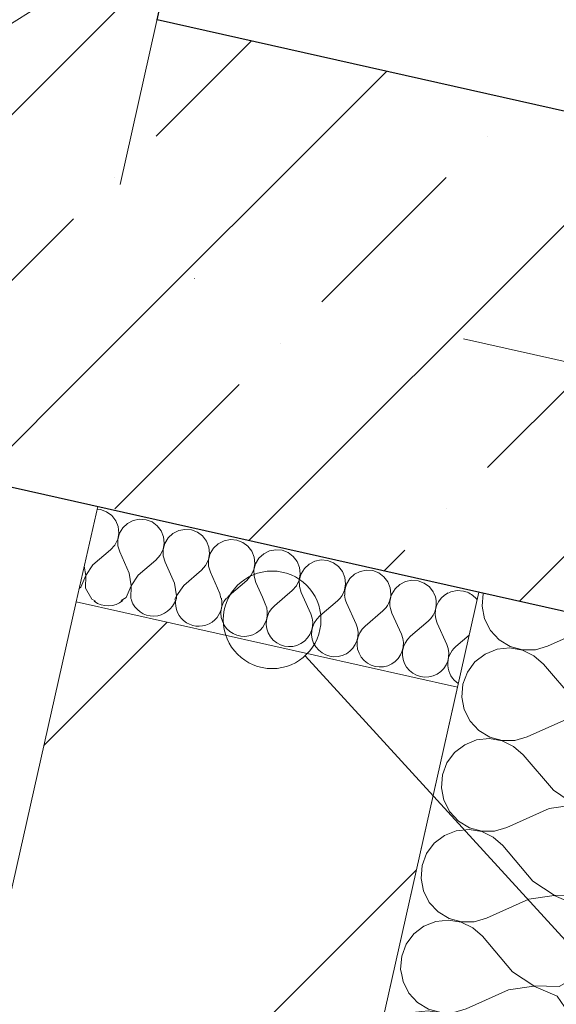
# Model space of a CAD drawing. Header units: millimetres. Extents: x -7213913 to -6935167, y 6129472 to 6353524.
# Tile 150 of 191: x -7193386 to -7193111, y 6175156 to 6175660. Entities that reach past the tile are written whole.
import ezdxf
from ezdxf.enums import TextEntityAlignment as Align

# ---------------------------------------------------------------- set-up
doc = ezdxf.new("R2010")
doc.units = ezdxf.units.MM
doc.header["$MEASUREMENT"] = 0
doc.linetypes.add('короткая штриховая', pattern=[282.222222, 141.111111, -141.111111])
doc.linetypes.add('Штрихпунктирная', pattern=[670.277762, 352.777767, -176.388884, 0, -141.111112])
for name, color, linetype, lineweight in [('0_Ном._пера__1', 7, 'Continuous', 0), ('0_Ном._пера__120', 7, 'Continuous', 0), ('АР-вертикальная связь - Лифт.АР_Ном._пера__120', 7, 'Continuous', 0), ('АР-Стены_внешние_.АР_Ном._пера__1', 7, 'Continuous', 0), ('АР-Стены_внутренние_пилоны.АР_Ном._пера__1', 7, 'Continuous', 15), ('АР-Стены_Перегородки_межквартирные_200.АР_Ном._пера__1', 7, 'Continuous', 15), ('АР-Чертеж-Оси_Осевые размеры.АР_Ном._пера__120', 7, 'Continuous', 0), ('АР-Чертеж-Размеры.АР_Ном._пера__1', 7, 'Continuous', 0)]:
    doc.layers.add(name, color=color, linetype=linetype, lineweight=lineweight)
for name, color, linetype in [('АР-Стены_внешние_.АР', 7, 'Continuous'), ('АР-Стены_внутренние_пилоны.АР', 7, 'Continuous'), ('АР-Стены_Перегородки_межквартирные_200.АР', 7, 'Continuous'), ('АР-Чертеж-Оси_Осевые размеры.АР', 7, 'Continuous'), ('АР-Чертеж-Размеры.АР', 7, 'Continuous')]:
    doc.layers.add(name, color=color, linetype=linetype)
doc.styles.add('РЎР“Р•РќР•Р\xa0Р\x98Р\xa0_РЎРўР\x98Р›Р¬_3', font='GOST_Common.ttf')
doc.styles.add('РЎР“Р•РќР•Р\xa0Р\x98Р\xa0_РЎРўР\x98Р›Р¬_5', font='GOTHIC.TTF')
doc.dimstyles.new('СГЕНЕРИР_СТИЛЬ__5', dxfattribs={"dimtxt": 129.999995, "dimasz": 142.5, "dimexe": 0.18, "dimexo": 300000, "dimgap": 0, "dimtad": 1, "dimdec": 0, "dimzin": 0, "dimdsep": 46, "dimtxsty": 'РЎР“Р•РќР•Р\xa0Р\x98Р\xa0_РЎРўР\x98Р›Р¬_3', "dimblk": 'ARROWHEAD_6', "dimblk1": 'ARROWHEAD_6', "dimblk2": 'ARROWHEAD_6', "dimcen": 0.09, "dimclrd": 7, "dimclre": 7, "dimclrt": 7, "dimazin": 0, "dimtfac": 1, "dimtdec": 4, "dimtmove": 0, "dimatfit": 3, "dimfxl": 1, "dimtolj": 1, "dimtzin": 0, "dimarcsym": 0})
pattern_1 = [(45, (-6566190.34, 6562677.8), (-84.852814, 84.852814), []), (45, (-6566232.77, 6562720.22), (-84.852814, 84.852814), [90, -30, 0, -30])]

# ---------------------------------------------------------------- blocks, each defined once
blk = doc.blocks.new('Стена_159_1', base_point=(-7193465.12, 6175565.61))
at = {"layer": 'АР-Стены_внутренние_пилоны.АР', "linetype": 'Continuous', "lineweight": 0, "true_color": 0x000000}
h = blk.add_hatch(dxfattribs=at)
h.set_pattern_fill('ЖЕЛЕЗОБЕТОН__PROJECT__0001', color=18, style=0, pattern_type=2)
h.set_pattern_definition(pattern_1)
h.paths.add_polyline_path([(-7193610.42, 6175489.11), (-7193315.77, 6175660.18), (-7193559.69, 6175714.96)])
h = blk.add_hatch(dxfattribs=at)
h.set_pattern_fill('ЖЕЛЕЗОБЕТОН__PROJECT__0001', color=18, style=0, pattern_type=2)
h.set_pattern_definition(pattern_1)
h.paths.add_polyline_path([(-7193315.77, 6175660.18), (-7193610.42, 6175489.11), (-7193614.48, 6175471.04), (-7193370.55, 6175416.26)])
h = blk.add_hatch(dxfattribs=at)
h.set_pattern_fill('ЖЕЛЕЗОБЕТОН__PROJECT__0001', color=18, style=0, pattern_type=2)
h.set_pattern_definition(pattern_1)
h.paths.add_polyline_path([(-7193370.55, 6175416.26), (-7191526.49, 6175002.09), (-7191471.71, 6175246.02), (-7193315.77, 6175660.18)])
at = {"layer": 'АР-Стены_внутренние_пилоны.АР_Ном._пера__1', "color": 7, "linetype": 'Continuous', "lineweight": 30, "flags": 128}
for points in [[(-7191471.71, 6175246.02), (-7193315.77, 6175660.18)], [(-7193614.48, 6175471.04), (-7191526.49, 6175002.09)]]:
    blk.add_lwpolyline(points, dxfattribs=at)
blk = doc.blocks.new('Стена_183_1', base_point=(-7193987.11, 6172100.64))
at = {"layer": 'АР-Стены_Перегородки_межквартирные_200.АР', "linetype": 'Continuous', "lineweight": 0, "true_color": 0x000000}
h = blk.add_hatch(dxfattribs=at)
h.set_pattern_fill('БЛОКИ_БЕТОННЫЕ_ЭФФЕКТИВН_78', color=18, style=0, pattern_type=2)
h.set_pattern_definition([(45, (-6566190.34, 6562677.8), (-127.279217, 127.279217), [])])
h.paths.add_polyline_path([(-7193357.12, 6175361.99), (-7194062.76, 6172220.13), (-7193867.62, 6172176.3), (-7193161.98, 6175318.17)])
at = {"layer": 'АР-Стены_Перегородки_межквартирные_200.АР_Ном._пера__1', "color": 7, "linetype": 'Continuous', "lineweight": 0}
blk.add_line((-7193357.12, 6175361.99), (-7193161.98, 6175318.17), dxfattribs=at)
at = {"layer": 'АР-Стены_Перегородки_межквартирные_200.АР_Ном._пера__1', "color": 7, "linetype": 'Continuous', "lineweight": 15, "flags": 128}
for points in [[(-7193357.12, 6175361.99), (-7194062.76, 6172220.13)], [(-7193216.76, 6175074.26), (-7193161.98, 6175318.17)]]:
    blk.add_lwpolyline(points, dxfattribs=at)
blk = doc.blocks.new('Стена_249_1', base_point=(-7192544.79, 6179663.36))
at = {"layer": 'АР-Стены_внутренние_пилоны.АР', "linetype": 'Continuous', "lineweight": 0, "true_color": 0x000000}
h = blk.add_hatch(dxfattribs=at)
h.set_pattern_fill('ЖЕЛЕЗОБЕТОН__PROJECT__0001', color=18, style=0, pattern_type=2)
h.set_pattern_definition(pattern_1)
h.paths.add_polyline_path([(-7193315.77, 6175660.18), (-7192450.22, 6179514.01), (-7192694.14, 6179568.79), (-7193559.69, 6175714.96)])
at = {"layer": 'АР-Стены_внутренние_пилоны.АР_Ном._пера__1', "color": 7, "linetype": 'Continuous', "lineweight": 30, "flags": 128}
blk.add_lwpolyline([(-7193315.77, 6175660.18), (-7192910.37, 6177465.22)], dxfattribs=at)
blk = doc.blocks.new('*X713', base_point=(-6566190.34, 6562677.79))
at = {"layer": '0_Ном._пера__1', "color": 7, "linetype": 'Continuous', "lineweight": 0}
for p, q in [((-7193102.79, 6175136.24), (-7193103.34, 6175146.08)), ((-7193109, 6175124.8), (-7193102.79, 6175136.24)), ((-7193120.3, 6175118.34), (-7193109, 6175124.8)), ((-7193133.34, 6175118.6), (-7193146.22, 6175116.71)), ((-7193139.7, 6175123.05), (-7193133.3, 6175118.79)), ((-7193121.4, 6175113.44), (-7193133.34, 6175118.6)), ((-7193133.3, 6175118.79), (-7193120.3, 6175118.34)), ((-7193146.22, 6175116.71), (-7193158.29, 6175111.28)), ((-7193113.95, 6175102.77), (-7193121.4, 6175113.44)), ((-7193170.02, 6175097.65), (-7193174.1, 6175101.27)), ((-7193113.22, 6175089.78), (-7193113.95, 6175102.77)), ((-7193154.57, 6175079.54), (-7193170.02, 6175097.65)), ((-7193119.43, 6175078.34), (-7193113.22, 6175089.78)), ((-7193154.57, 6175079.54), (-7193143.74, 6175072.33)), ((-7193130.73, 6175071.88), (-7193119.43, 6175078.34)), ((-7193211.29, 6175077.72), (-7193210.64, 6175074.42)), ((-7193210.64, 6175074.42), (-7193209.75, 6175072.68)), ((-7193156.65, 6175070.25), (-7193170.73, 6175063.92)), ((-7193143.78, 6175072.14), (-7193156.65, 6175070.25)), ((-7193131.83, 6175066.98), (-7193143.78, 6175072.14)), ((-7193143.74, 6175072.33), (-7193130.73, 6175071.88)), ((-7193124.38, 6175056.31), (-7193131.83, 6175066.98)), ((-7193124.23, 6175053.48), (-7193124.38, 6175056.31))]:
    blk.add_line(p, q, dxfattribs=at)
blk = doc.blocks.new('*X714', base_point=(-6566190.34, 6562677.79))
at = {"layer": '0_Ном._пера__1', "color": 7, "linetype": 'Continuous', "lineweight": 0}
for p, q in [((-7193190.45, 6175170.84), (-7193189.77, 6175167.35)), ((-7193189.77, 6175167.35), (-7193186.79, 6175161.49)), ((-7193186.79, 6175161.49), (-7193182.32, 6175156.68)), ((-7193142.62, 6175160.1), (-7193157.5, 6175153.41)), ((-7193182.32, 6175156.68), (-7193176.7, 6175153.26)), ((-7193189.52, 6175149.33), (-7193194.72, 6175145.31)), ((-7193183.42, 6175151.77), (-7193189.52, 6175149.33)), ((-7193176.89, 6175152.46), (-7193183.42, 6175151.77)), ((-7193170.41, 6175151.33), (-7193176.89, 6175152.46)), ((-7193176.7, 6175153.26), (-7193170.37, 6175151.52)), ((-7193164.5, 6175148.47), (-7193170.41, 6175151.33)), ((-7193170.37, 6175151.52), (-7193163.8, 6175151.56)), ((-7193163.8, 6175151.56), (-7193157.5, 6175153.41)), ((-7193103.51, 6175149.23), (-7193105.24, 6175151.7)), ((-7193103.34, 6175146.08), (-7193103.51, 6175149.23)), ((-7193194.72, 6175145.31), (-7193198.62, 6175140.03)), ((-7193159.59, 6175144.11), (-7193164.5, 6175148.47)), ((-7193144.13, 6175126), (-7193159.59, 6175144.11)), ((-7193198.62, 6175140.03), (-7193200.93, 6175133.88)), ((-7193200.93, 6175133.88), (-7193201.47, 6175127.33)), ((-7193201.47, 6175127.33), (-7193200.2, 6175120.88)), ((-7193144.13, 6175126), (-7193139.7, 6175123.05)), ((-7193200.2, 6175120.88), (-7193197.22, 6175115.03)), ((-7193197.22, 6175115.03), (-7193192.75, 6175110.21)), ((-7193192.75, 6175110.21), (-7193187.14, 6175106.8)), ((-7193158.29, 6175111.28), (-7193167.93, 6175106.94)), ((-7193193.85, 6175105.31), (-7193199.95, 6175102.87)), ((-7193187.32, 6175105.99), (-7193193.85, 6175105.31)), ((-7193180.85, 6175104.87), (-7193187.32, 6175105.99)), ((-7193187.14, 6175106.8), (-7193180.81, 6175105.05)), ((-7193174.93, 6175102.01), (-7193180.85, 6175104.87)), ((-7193180.81, 6175105.05), (-7193174.24, 6175105.1)), ((-7193174.24, 6175105.1), (-7193167.93, 6175106.94)), ((-7193205.15, 6175098.85), (-7193209.05, 6175093.56)), ((-7193199.95, 6175102.87), (-7193205.15, 6175098.85)), ((-7193174.1, 6175101.27), (-7193174.93, 6175102.01)), ((-7193209.05, 6175093.56), (-7193211.36, 6175087.42)), ((-7193211.36, 6175087.42), (-7193211.9, 6175080.87)), ((-7193211.9, 6175080.87), (-7193211.29, 6175077.72))]:
    blk.add_line(p, q, dxfattribs=at)
blk = doc.blocks.new('*X715', base_point=(-6566190.34, 6562677.79))
at = {"layer": '0_Ном._пера__1', "color": 7, "linetype": 'Continuous', "lineweight": 0}
for p, q in [((-7193148.75, 6175366.19), (-7193149.3, 6175359.64)), ((-7193148.66, 6175366.42), (-7193148.75, 6175366.19)), ((-7193149.3, 6175359.64), (-7193148.03, 6175353.19)), ((-7193148.03, 6175353.19), (-7193145.05, 6175347.34)), ((-7193081.17, 6175350.91), (-7193094.04, 6175349.02)), ((-7193081.48, 6175351.33), (-7193081.13, 6175351.1)), ((-7193069.22, 6175345.75), (-7193081.17, 6175350.91)), ((-7193081.13, 6175351.1), (-7193080.3, 6175351.07)), ((-7193145.05, 6175347.34), (-7193140.58, 6175342.52)), ((-7193094.04, 6175349.02), (-7193115.76, 6175339.25)), ((-7193061.77, 6175335.08), (-7193069.22, 6175345.75)), ((-7193140.58, 6175342.52), (-7193134.97, 6175339.11)), ((-7193141.68, 6175337.62), (-7193147.78, 6175335.17)), ((-7193135.15, 6175338.3), (-7193141.68, 6175337.62)), ((-7193128.68, 6175337.17), (-7193135.15, 6175338.3)), ((-7193134.97, 6175339.11), (-7193128.63, 6175337.36)), ((-7193122.76, 6175334.32), (-7193128.68, 6175337.17)), ((-7193128.63, 6175337.36), (-7193122.06, 6175337.41)), ((-7193122.06, 6175337.41), (-7193115.76, 6175339.25)), ((-7193152.98, 6175331.16), (-7193156.88, 6175325.87)), ((-7193147.78, 6175335.17), (-7193152.98, 6175331.16)), ((-7193117.85, 6175329.96), (-7193122.76, 6175334.32)), ((-7193061.05, 6175322.08), (-7193061.77, 6175335.08)), ((-7193156.88, 6175325.87), (-7193159.19, 6175319.72)), ((-7193102.39, 6175311.85), (-7193117.85, 6175329.96)), ((-7193067.26, 6175310.65), (-7193061.05, 6175322.08)), ((-7193159.19, 6175319.72), (-7193159.73, 6175313.18)), ((-7193159.73, 6175313.18), (-7193158.46, 6175306.73)), ((-7193102.39, 6175311.85), (-7193091.56, 6175304.63)), ((-7193078.56, 6175304.19), (-7193067.26, 6175310.65)), ((-7193158.46, 6175306.73), (-7193155.48, 6175300.88)), ((-7193155.48, 6175300.88), (-7193151.01, 6175296.06)), ((-7193104.48, 6175302.56), (-7193126.19, 6175292.79)), ((-7193091.6, 6175304.45), (-7193104.48, 6175302.56)), ((-7193079.66, 6175299.29), (-7193091.6, 6175304.45)), ((-7193091.56, 6175304.63), (-7193078.56, 6175304.19)), ((-7193151.01, 6175296.06), (-7193145.4, 6175292.65)), ((-7193072.21, 6175288.62), (-7193079.66, 6175299.29)), ((-7193152.12, 6175291.16), (-7193158.21, 6175288.71)), ((-7193145.58, 6175291.84), (-7193152.12, 6175291.16)), ((-7193139.11, 6175290.71), (-7193145.58, 6175291.84)), ((-7193145.4, 6175292.65), (-7193139.07, 6175290.9)), ((-7193133.19, 6175287.86), (-7193139.11, 6175290.71)), ((-7193139.07, 6175290.9), (-7193132.5, 6175290.95)), ((-7193132.5, 6175290.95), (-7193126.19, 6175292.79)), ((-7193158.21, 6175288.71), (-7193163.41, 6175284.7)), ((-7193128.28, 6175283.5), (-7193133.19, 6175287.86)), ((-7193071.48, 6175275.62), (-7193072.21, 6175288.62)), ((-7193163.41, 6175284.7), (-7193167.31, 6175279.41)), ((-7193112.83, 6175265.39), (-7193128.28, 6175283.5)), ((-7193167.31, 6175279.41), (-7193169.62, 6175273.26)), ((-7193077.7, 6175264.19), (-7193071.48, 6175275.62)), ((-7193169.62, 6175273.26), (-7193170.17, 6175266.72)), ((-7193170.17, 6175266.72), (-7193168.9, 6175260.27)), ((-7193112.83, 6175265.39), (-7193102, 6175258.17)), ((-7193168.9, 6175260.27), (-7193165.92, 6175254.42)), ((-7193088.99, 6175257.73), (-7193077.7, 6175264.19)), ((-7193114.91, 6175256.09), (-7193136.63, 6175246.33)), ((-7193102.04, 6175257.98), (-7193114.91, 6175256.09)), ((-7193090.09, 6175252.82), (-7193102.04, 6175257.98)), ((-7193102, 6175258.17), (-7193088.99, 6175257.73)), ((-7193165.92, 6175254.42), (-7193161.45, 6175249.6)), ((-7193161.45, 6175249.6), (-7193155.84, 6175246.19)), ((-7193082.64, 6175242.15), (-7193090.09, 6175252.82)), ((-7193162.55, 6175244.69), (-7193168.65, 6175242.25)), ((-7193156.02, 6175245.38), (-7193162.55, 6175244.69)), ((-7193149.54, 6175244.25), (-7193156.02, 6175245.38)), ((-7193155.84, 6175246.19), (-7193149.5, 6175244.44)), ((-7193149.5, 6175244.44), (-7193142.93, 6175244.49)), ((-7193142.93, 6175244.49), (-7193136.63, 6175246.33)), ((-7193168.65, 6175242.25), (-7193173.85, 6175238.23)), ((-7193143.63, 6175241.4), (-7193149.54, 6175244.25)), ((-7193138.72, 6175237.04), (-7193143.63, 6175241.4)), ((-7193081.92, 6175229.16), (-7193082.64, 6175242.15)), ((-7193173.85, 6175238.23), (-7193177.75, 6175232.95)), ((-7193123.26, 6175218.92), (-7193138.72, 6175237.04)), ((-7193177.75, 6175232.95), (-7193180.06, 6175226.8)), ((-7193180.06, 6175226.8), (-7193180.6, 6175220.25)), ((-7193088.13, 6175217.73), (-7193081.92, 6175229.16)), ((-7193180.6, 6175220.25), (-7193179.33, 6175213.81)), ((-7193123.26, 6175218.92), (-7193112.43, 6175211.71)), ((-7193099.43, 6175211.27), (-7193088.13, 6175217.73)), ((-7193179.33, 6175213.81), (-7193176.35, 6175207.95)), ((-7193125.35, 6175209.63), (-7193147.06, 6175199.87)), ((-7193112.47, 6175211.52), (-7193125.35, 6175209.63)), ((-7193100.53, 6175206.36), (-7193112.47, 6175211.52)), ((-7193112.43, 6175211.71), (-7193099.43, 6175211.27)), ((-7193176.35, 6175207.95), (-7193171.88, 6175203.14)), ((-7193093.08, 6175195.69), (-7193100.53, 6175206.36)), ((-7193171.88, 6175203.14), (-7193166.27, 6175199.73)), ((-7193166.27, 6175199.73), (-7193159.94, 6175197.98)), ((-7193153.37, 6175198.03), (-7193147.06, 6175199.87)), ((-7193179.08, 6175195.79), (-7193184.28, 6175191.77)), ((-7193172.99, 6175198.23), (-7193179.08, 6175195.79)), ((-7193166.45, 6175198.92), (-7193172.99, 6175198.23)), ((-7193159.98, 6175197.79), (-7193166.45, 6175198.92)), ((-7193154.06, 6175194.94), (-7193159.98, 6175197.79)), ((-7193159.94, 6175197.98), (-7193153.37, 6175198.03)), ((-7193149.15, 6175190.58), (-7193154.06, 6175194.94)), ((-7193092.35, 6175182.7), (-7193093.08, 6175195.69)), ((-7193184.28, 6175191.77), (-7193188.18, 6175186.49)), ((-7193133.7, 6175172.46), (-7193149.15, 6175190.58)), ((-7193188.18, 6175186.49), (-7193190.49, 6175180.34)), ((-7193190.49, 6175180.34), (-7193191.03, 6175173.79)), ((-7193098.57, 6175171.27), (-7193092.35, 6175182.7)), ((-7193191.03, 6175173.79), (-7193190.45, 6175170.84)), ((-7193133.7, 6175172.46), (-7193122.87, 6175165.25)), ((-7193109.86, 6175164.81), (-7193098.57, 6175171.27)), ((-7193122.91, 6175165.06), (-7193135.78, 6175163.17)), ((-7193110.96, 6175159.9), (-7193122.91, 6175165.06)), ((-7193122.87, 6175165.25), (-7193109.86, 6175164.81)), ((-7193135.78, 6175163.17), (-7193142.62, 6175160.1)), ((-7193105.24, 6175151.7), (-7193110.96, 6175159.9))]:
    blk.add_line(p, q, dxfattribs=at)
blk = doc.blocks.new('Стена_370_1', base_point=(-7193053.45, 6175345.04))
at = {"layer": '0_Ном._пера__1', "color": 7, "linetype": 'Continuous', "lineweight": 0, "flags": 128}
for points in [[(-7193151.02, 6175366.95), (-7193216.76, 6175074.26)], [(-7193053.45, 6175345.04), (-7193151.02, 6175366.95)], [(-7193097.28, 6175149.91), (-7193053.45, 6175345.04)], [(-7193216.76, 6175074.26), (-7193119.19, 6175052.34)]]:
    blk.add_lwpolyline(points, dxfattribs=at)
at = {"color": 7, "lineweight": 0}
for name in ['*X715', '*X714', '*X713']:
    blk.add_blockref(name, (-6566190.34, 6562677.79), dxfattribs=at)
blk = doc.blocks.new('*X725', base_point=(-6566190.34, 6562677.79))
at = {"layer": 'АР-Стены_внешние_.АР_Ном._пера__1', "color": 7, "linetype": 'Continuous', "lineweight": 0}
for p, q in [((-7193260.33, 6175361), (-7193261.81, 6175364.29)), ((-7193255.68, 6175359.95), (-7193250.28, 6175364.56)), ((-7193237.1, 6175355.78), (-7193241.15, 6175364.78)), ((-7193232.45, 6175354.74), (-7193223.4, 6175362.46)), ((-7193213.87, 6175350.56), (-7193218.75, 6175361.42)), ((-7193209.22, 6175349.52), (-7193200.17, 6175357.25)), ((-7193190.64, 6175345.35), (-7193195.52, 6175356.2)), ((-7193185.99, 6175344.3), (-7193176.94, 6175352.03)), ((-7193167.41, 6175340.13), (-7193172.29, 6175350.99)), ((-7193162.76, 6175339.08), (-7193155.98, 6175344.87))]:
    blk.add_line(p, q, dxfattribs=at)
for centre, start, end in [((-7193207.89, 6175366.3), 310.4719, 357.9131), ((-7193184.66, 6175361.09), 156.2507, 204.2117), ((-7193184.66, 6175361.09), 310.4719, 26.5055), ((-7193161.43, 6175355.87), 115.9137, 204.2117), ((-7193161.43, 6175355.87), 36.8607, 66.8424), ((-7193340.88, 6175371.77), 233.3812, 309.3749), ((-7193317.65, 6175366.55), 199.0144, 343.7418), ((-7193294.42, 6175361.33), 170.8861, 11.87), ((-7193271.19, 6175356.12), 139.5292, 24.2117), ((-7193231.12, 6175371.52), 310.4719, 328.3186), ((-7193207.89, 6175366.3), 184.8431, 204.2117), ((-7193247.96, 6175350.9), 130.4719, 24.2117), ((-7193224.73, 6175345.68), 130.4719, 24.2117), ((-7193201.5, 6175340.46), 130.4719, 24.2117), ((-7193178.26, 6175335.25), 130.4719, 24.2117), ((-7193155.03, 6175330.03), 130.4719, 236.805)]:
    blk.add_arc(centre, 11.9, start, end, dxfattribs=at)
blk = doc.blocks.new('*X726', base_point=(-6566190.34, 6562677.79))
at = {"layer": 'АР-Стены_внешние_.АР_Ном._пера__1', "color": 7, "linetype": 'Continuous', "lineweight": 0}
for p, q in [((-7193344.67, 6175409.22), (-7193346.48, 6175409.37)), ((-7193341.59, 6175408.07), (-7193344.67, 6175409.22)), ((-7193338.95, 6175406.12), (-7193341.59, 6175408.07)), ((-7193336.94, 6175403.52), (-7193338.95, 6175406.12)), ((-7193335.72, 6175400.47), (-7193336.94, 6175403.52)), ((-7193330.86, 6175402.15), (-7193333.27, 6175399.92)), ((-7193327.93, 6175403.64), (-7193330.86, 6175402.15)), ((-7193324.71, 6175404.28), (-7193327.93, 6175403.64)), ((-7193321.44, 6175404.01), (-7193324.71, 6175404.28)), ((-7193318.36, 6175402.85), (-7193321.44, 6175404.01)), ((-7193315.72, 6175400.9), (-7193318.36, 6175402.85)), ((-7193313.71, 6175398.3), (-7193315.72, 6175400.9)), ((-7193335.94, 6175393.97), (-7193335.38, 6175397.2)), ((-7193334.98, 6175397.11), (-7193335.85, 6175393.94)), ((-7193335.38, 6175397.2), (-7193335.72, 6175400.47)), ((-7193333.27, 6175399.92), (-7193334.98, 6175397.11)), ((-7193312.49, 6175395.25), (-7193313.71, 6175398.3)), ((-7193307.63, 6175396.93), (-7193310.04, 6175394.7)), ((-7193304.7, 6175398.42), (-7193307.63, 6175396.93)), ((-7193301.48, 6175399.06), (-7193304.7, 6175398.42)), ((-7193298.21, 6175398.79), (-7193301.48, 6175399.06)), ((-7193295.13, 6175397.63), (-7193298.21, 6175398.79)), ((-7193292.49, 6175395.68), (-7193295.13, 6175397.63)), ((-7193339.55, 6175388.55), (-7193337.37, 6175391.01)), ((-7193337.37, 6175391.01), (-7193335.94, 6175393.97)), ((-7193335.85, 6175393.94), (-7193335.83, 6175390.66)), ((-7193312.71, 6175388.75), (-7193312.15, 6175391.98)), ((-7193311.75, 6175391.89), (-7193312.62, 6175388.73)), ((-7193312.15, 6175391.98), (-7193312.49, 6175395.25)), ((-7193310.04, 6175394.7), (-7193311.75, 6175391.89)), ((-7193290.48, 6175393.08), (-7193292.49, 6175395.68)), ((-7193289.26, 6175390.03), (-7193290.48, 6175393.08)), ((-7193284.4, 6175391.72), (-7193286.81, 6175389.48)), ((-7193281.47, 6175393.21), (-7193284.4, 6175391.72)), ((-7193278.25, 6175393.84), (-7193281.47, 6175393.21)), ((-7193274.98, 6175393.57), (-7193278.25, 6175393.84)), ((-7193271.9, 6175392.42), (-7193274.98, 6175393.57)), ((-7193269.26, 6175390.46), (-7193271.9, 6175392.42)), ((-7193348.61, 6175380.82), (-7193339.55, 6175388.55)), ((-7193335.83, 6175390.66), (-7193334.9, 6175387.51)), ((-7193330.02, 6175376.65), (-7193334.9, 6175387.51)), ((-7193316.32, 6175383.33), (-7193314.14, 6175385.79)), ((-7193314.14, 6175385.79), (-7193312.71, 6175388.75)), ((-7193312.62, 6175388.73), (-7193312.6, 6175385.44)), ((-7193289.48, 6175383.53), (-7193288.92, 6175386.77)), ((-7193288.51, 6175386.68), (-7193289.39, 6175383.51)), ((-7193288.92, 6175386.77), (-7193289.26, 6175390.03)), ((-7193286.81, 6175389.48), (-7193288.51, 6175386.68)), ((-7193267.25, 6175387.87), (-7193269.26, 6175390.46)), ((-7193266.03, 6175384.82), (-7193267.25, 6175387.87)), ((-7193261.17, 6175386.5), (-7193263.58, 6175384.27)), ((-7193258.24, 6175387.99), (-7193261.17, 6175386.5)), ((-7193255.02, 6175388.62), (-7193258.24, 6175387.99)), ((-7193251.75, 6175388.35), (-7193255.02, 6175388.62)), ((-7193248.67, 6175387.2), (-7193251.75, 6175388.35)), ((-7193246.03, 6175385.25), (-7193248.67, 6175387.2)), ((-7193348.61, 6175380.82), (-7193352.21, 6175375.41)), ((-7193325.38, 6175375.61), (-7193316.32, 6175383.33)), ((-7193312.6, 6175385.44), (-7193311.67, 6175382.29)), ((-7193306.79, 6175371.43), (-7193311.67, 6175382.29)), ((-7193290.91, 6175380.57), (-7193289.48, 6175383.53)), ((-7193289.39, 6175383.51), (-7193289.36, 6175380.23)), ((-7193266.25, 6175378.31), (-7193265.69, 6175381.55)), ((-7193265.28, 6175381.46), (-7193266.16, 6175378.29)), ((-7193265.69, 6175381.55), (-7193266.03, 6175384.82)), ((-7193263.58, 6175384.27), (-7193265.28, 6175381.46)), ((-7193244.02, 6175382.65), (-7193246.03, 6175385.25)), ((-7193242.8, 6175379.6), (-7193244.02, 6175382.65)), ((-7193237.94, 6175381.28), (-7193240.35, 6175379.05)), ((-7193235.01, 6175382.77), (-7193237.94, 6175381.28)), ((-7193231.79, 6175383.41), (-7193235.01, 6175382.77)), ((-7193228.52, 6175383.14), (-7193231.79, 6175383.41)), ((-7193225.44, 6175381.98), (-7193228.52, 6175383.14)), ((-7193222.8, 6175380.03), (-7193225.44, 6175381.98)), ((-7193352.31, 6175375.43), (-7193353.02, 6175380.25)), ((-7193329.08, 6175370.21), (-7193330.02, 6175376.65)), ((-7193302.15, 6175370.39), (-7193293.09, 6175378.12)), ((-7193293.09, 6175378.12), (-7193290.91, 6175380.57)), ((-7193289.36, 6175380.23), (-7193288.44, 6175377.07)), ((-7193283.56, 6175366.22), (-7193288.44, 6175377.07)), ((-7193267.68, 6175375.35), (-7193266.25, 6175378.31)), ((-7193266.16, 6175378.29), (-7193266.13, 6175375.01)), ((-7193243.02, 6175373.1), (-7193242.46, 6175376.33)), ((-7193242.05, 6175376.24), (-7193242.93, 6175373.08)), ((-7193242.46, 6175376.33), (-7193242.8, 6175379.6)), ((-7193240.35, 6175379.05), (-7193242.05, 6175376.24)), ((-7193220.79, 6175377.43), (-7193222.8, 6175380.03)), ((-7193219.57, 6175374.38), (-7193220.79, 6175377.43)), ((-7193214.71, 6175376.06), (-7193217.12, 6175373.83)), ((-7193211.78, 6175377.55), (-7193214.71, 6175376.06)), ((-7193208.56, 6175378.19), (-7193211.78, 6175377.55)), ((-7193205.28, 6175377.92), (-7193208.56, 6175378.19)), ((-7193202.21, 6175376.76), (-7193205.28, 6175377.92)), ((-7193199.57, 6175374.81), (-7193202.21, 6175376.76)), ((-7193354.89, 6175369.46), (-7193352.31, 6175375.43)), ((-7193352.21, 6175375.41), (-7193352.44, 6175368.91)), ((-7193325.38, 6175375.61), (-7193328.98, 6175370.19)), ((-7193305.85, 6175365), (-7193306.79, 6175371.43)), ((-7193278.91, 6175365.17), (-7193269.86, 6175372.9)), ((-7193269.86, 6175372.9), (-7193267.68, 6175375.35)), ((-7193266.13, 6175375.01), (-7193265.21, 6175371.86)), ((-7193261.81, 6175364.29), (-7193265.21, 6175371.86)), ((-7193244.45, 6175370.14), (-7193243.02, 6175373.1)), ((-7193242.93, 6175373.08), (-7193242.9, 6175369.79)), ((-7193219.79, 6175367.88), (-7193219.23, 6175371.11)), ((-7193218.82, 6175371.02), (-7193219.7, 6175367.86)), ((-7193219.23, 6175371.11), (-7193219.57, 6175374.38)), ((-7193217.12, 6175373.83), (-7193218.82, 6175371.02)), ((-7193197.56, 6175372.21), (-7193199.57, 6175374.81)), ((-7193196.34, 6175369.16), (-7193197.56, 6175372.21)), ((-7193191.48, 6175370.85), (-7193193.88, 6175368.61)), ((-7193188.55, 6175372.34), (-7193191.48, 6175370.85)), ((-7193185.33, 6175372.97), (-7193188.55, 6175372.34)), ((-7193182.05, 6175372.7), (-7193185.33, 6175372.97)), ((-7193178.98, 6175371.55), (-7193182.05, 6175372.7)), ((-7193176.34, 6175369.59), (-7193178.98, 6175371.55)), ((-7193355.54, 6175369), (-7193354.89, 6175369.46)), ((-7193352.44, 6175368.91), (-7193349.21, 6175363.26)), ((-7193331.66, 6175364.24), (-7193329.08, 6175370.21)), ((-7193328.98, 6175370.19), (-7193329.21, 6175363.69)), ((-7193302.15, 6175370.39), (-7193305.75, 6175364.97)), ((-7193283.2, 6175363.77), (-7193283.56, 6175366.22)), ((-7193250.28, 6175364.56), (-7193246.63, 6175367.68)), ((-7193246.63, 6175367.68), (-7193244.45, 6175370.14)), ((-7193242.9, 6175369.79), (-7193241.98, 6175366.64)), ((-7193241.15, 6175364.78), (-7193241.98, 6175366.64)), ((-7193221.05, 6175365.27), (-7193219.79, 6175367.88)), ((-7193219.7, 6175367.86), (-7193219.68, 6175365.3)), ((-7193196, 6175365.9), (-7193196.34, 6175369.16)), ((-7193196, 6175365.87), (-7193196, 6175365.9)), ((-7193193.88, 6175368.61), (-7193195.55, 6175365.88)), ((-7193174.33, 6175367), (-7193176.34, 6175369.59)), ((-7193174.09, 6175366.4), (-7193174.33, 6175367)), ((-7193165.32, 6175367.12), (-7193166.38, 6175366.58)), ((-7193162.1, 6175367.75), (-7193165.32, 6175367.12)), ((-7193158.82, 6175367.48), (-7193162.1, 6175367.75)), ((-7193157.02, 6175366.81), (-7193158.82, 6175367.48)), ((-7193349.21, 6175363.26), (-7193347.31, 6175362.23)), ((-7193334.08, 6175362.55), (-7193331.66, 6175364.24)), ((-7193329.21, 6175363.69), (-7193328.63, 6175362.68)), ((-7193306.62, 6175363.21), (-7193305.85, 6175365)), ((-7193305.75, 6175364.97), (-7193305.81, 6175363.23)), ((-7193278.91, 6175365.17), (-7193279.79, 6175363.85))]:
    blk.add_line(p, q, dxfattribs=at)
blk = doc.blocks.new('Стена_373_1', base_point=(-7193248.59, 6175388.86))
at = {"layer": 'АР-Стены_внешние_.АР_Ном._пера__1', "color": 7, "linetype": 'Continuous', "lineweight": 0, "flags": 128}
for points in [[(-7193357.12, 6175361.99), (-7193346.16, 6175410.78)], [(-7193151.02, 6175366.95), (-7193346.16, 6175410.78)]]:
    blk.add_lwpolyline(points, dxfattribs=at)
at = {"layer": 'АР-Стены_Перегородки_межквартирные_200.АР_Ном._пера__1', "color": 7, "linetype": 'Continuous', "lineweight": 0}
blk.add_line((-7193357.12, 6175361.99), (-7193161.98, 6175318.17), dxfattribs=at)
at = {"layer": 'АР-Стены_Перегородки_межквартирные_200.АР_Ном._пера__1', "color": 7, "linetype": 'Continuous', "lineweight": 0, "flags": 128}
blk.add_lwpolyline([(-7193151.02, 6175366.95), (-7193161.98, 6175318.17)], dxfattribs=at)
at = {"layer": 'АР-Стены_внешние_.АР', "color": 7, "lineweight": 0}
for name in ['*X726', '*X725']:
    blk.add_blockref(name, (-6566190.34, 6562677.79), dxfattribs=at)
blk = doc.blocks.new('Полилиния_6_1', base_point=(-7188739.6, 6173558.04))
at = {"layer": '0_Ном._пера__120', "color": 7, "linetype": 'Continuous', "lineweight": 0, "flags": 128}
blk.add_lwpolyline([(-7188739.6, 6173558.04), (-7192359.53, 6174371.06), (-7193239.99, 6175334.27)], dxfattribs=at)
at = {"layer": '0_Ном._пера__120', "color": 7, "linetype": 'Continuous', "lineweight": 15}
blk.add_circle((-7193256.86, 6175352.73), 25, dxfattribs=at)
blk = doc.blocks.new('*D798', base_point=(-6566190.34, 6562677.79))
at = {"layer": 'АР-Чертеж-Размеры.АР_Ном._пера__1', "color": 7, "linetype": 'Continuous', "lineweight": 0, "transparency": 16777216}
for p, q in [((-7192617.34, 6177514.71), (-7192641.99, 6177404.94)), ((-7192585.25, 6177315.33), (-7192698.73, 6177494.55)), ((-7192779.2, 6177435.76), (-7192504.78, 6177374.13)), ((-7192641.99, 6177404.94), (-7193047.39, 6175599.91)), ((-7193104.13, 6175689.52), (-7192990.65, 6175510.3)), ((-7193184.6, 6175630.72), (-7192910.18, 6175569.09)), ((-7193047.39, 6175599.91), (-7193072.04, 6175490.14))]:
    blk.add_line(p, q, dxfattribs=at)
at = {"layer": 'АР-Чертеж-Размеры.АР_Ном._пера__1', "color": 7, "lineweight": 0, "transparency": 16777216, "insert": (-7192912.47, 6176319.3), "char_height": 130, "attachment_point": 7, "rotation": 77.3417, "style": 'РЎР“Р•РќР•Р\xa0Р\x98Р\xa0_РЎРўР\x98Р›Р¬_3'}
blk.add_mtext('\\A1;{\\pql;\\fGOST Common|b0|i0|c204|p0;\\W1.000000;1\xa0850}', dxfattribs=at)
blk = doc.blocks.new('ARROWHEAD_6')
at = {"color": 0, "linetype": 'Continuous', "lineweight": 0}
for p, q in [((-0.5, -0.5), (0.5, 0.5)), ((0, 0), (-1, 0))]:
    blk.add_line(p, q, dxfattribs=at)
blk = doc.blocks.new('*D815', base_point=(-6566190.34, 6562677.79))
at = {"layer": 'АР-Чертеж-Размеры.АР_Ном._пера__1', "color": 7, "linetype": 'Continuous', "lineweight": 0, "transparency": 16777216}
for p, q in [((-7193334.73, 6175575.75), (-7193273.1, 6175850.16)), ((-7193214.3, 6175769.7), (-7193393.53, 6175656.21)), ((-7193413.68, 6175737.61), (-7193303.92, 6175712.96)), ((-7193303.92, 6175712.96), (-7191459.85, 6175298.79)), ((-7191490.67, 6175161.58), (-7191429.04, 6175436)), ((-7191549.47, 6175242.05), (-7191370.24, 6175355.53)), ((-7191459.85, 6175298.79), (-7191350.09, 6175274.14))]:
    blk.add_line(p, q, dxfattribs=at)
at = {"layer": 'АР-Чертеж-Размеры.АР_Ном._пера__1', "color": 7, "lineweight": 0, "transparency": 16777216, "insert": (-7192565.01, 6175573.65), "char_height": 130, "attachment_point": 7, "rotation": 347.3417, "style": 'РЎР“Р•РќР•Р\xa0Р\x98Р\xa0_РЎРўР\x98Р›Р¬_3'}
blk.add_mtext('\\A1;{\\pql;\\fGOST Common|b0|i0|c204|p0;\\W1.000000;1\xa0890}', dxfattribs=at)
blk = doc.blocks.new('Стандартный Маркер Сетки[124]_1', base_point=(-7209178.45, 6179094.59))
at = {"layer": 'АР-Чертеж-Оси_Осевые размеры.АР_Ном._пера__120', "color": 7, "linetype": 'Штрихпунктирная', "lineweight": 0}
blk.add_line((-7208202.75, 6178875.45), (-7184083.84, 6173458.47), dxfattribs=at)
at = {"layer": 'АР-Чертеж-Оси_Осевые размеры.АР_Ном._пера__120', "color": 7, "lineweight": 0, "style": 'РЎР“Р•РќР•Р\xa0Р\x98Р\xa0_РЎРўР\x98Р›Р¬_5'}
blk.add_attdef('AC_MarkerText_1', text='', height=350, rotation=347.3417, dxfattribs=at).set_placement((-7209596.37, 6179385.23), align=Align.TOP_CENTER)
blk = doc.blocks.new('Стандартный Маркер Сетки[191]_1', base_point=(-7209178.45, 6179094.59))
at = {"layer": 'АР-Чертеж-Оси_Осевые размеры.АР_Ном._пера__120', "color": 7, "linetype": 'Штрихпунктирная', "lineweight": 0}
blk.add_line((-7208202.75, 6178875.45), (-7184083.84, 6173458.47), dxfattribs=at)
at = {"layer": 'АР-Чертеж-Оси_Осевые размеры.АР_Ном._пера__120', "color": 7, "lineweight": 0, "style": 'РЎР“Р•РќР•Р\xa0Р\x98Р\xa0_РЎРўР\x98Р›Р¬_5'}
blk.add_attdef('AC_MarkerText_1', text='', height=350, rotation=347.3417, dxfattribs=at).set_placement((-7209596.37, 6179385.23), align=Align.TOP_CENTER)

msp = doc.modelspace()

# ---------------------------------------------------------------- linework, layer by layer
at = {"layer": 'АР-вертикальная связь - Лифт.АР_Ном._пера__120', "color": 7, "linetype": 'короткая штриховая', "lineweight": 0}
msp.add_lwpolyline([(-7191066.3, 6177051.05), (-7191471.71, 6175246.02), (-7193315.77, 6175660.18), (-7192910.37, 6177465.22)], close=True, dxfattribs=at)

# ---------------------------------------------------------------- block references
at = {"color": 7, "linetype": 'Continuous', "lineweight": 0}
msp.add_blockref('Полилиния_6_1', (-7188739.6, 6173558.04), dxfattribs=at)
at = {"color": 7, "lineweight": 0}
msp.add_blockref('Стена_370_1', (-7193053.45, 6175345.04), dxfattribs=at)
at = {"layer": 'АР-Стены_внешние_.АР', "color": 7, "lineweight": 0}
msp.add_blockref('Стена_373_1', (-7193248.59, 6175388.86), dxfattribs=at)
at = {"layer": 'АР-Стены_внутренние_пилоны.АР', "color": 7, "lineweight": 0}
for name, p in [('Стена_249_1', (-7192544.79, 6179663.36)), ('Стена_159_1', (-7193465.12, 6175565.61))]:
    msp.add_blockref(name, p, dxfattribs=at)
at = {"layer": 'АР-Стены_Перегородки_межквартирные_200.АР', "color": 7, "lineweight": 0}
msp.add_blockref('Стена_183_1', (-7193987.11, 6172100.64), dxfattribs=at)
at = {"layer": 'АР-Чертеж-Оси_Осевые размеры.АР', "color": 8, "linetype": 'Continuous', "lineweight": 15}
for name in ['Стандартный Маркер Сетки[124]_1', 'Стандартный Маркер Сетки[191]_1']:
    msp.add_blockref(name, (-7209178.45, 6179094.59), dxfattribs=at)

# ---------------------------------------------------------------- dimensions: what is measured, and where the dimension line sits
at = {"layer": 'АР-Чертеж-Размеры.АР', "color": 7, "linetype": 'Continuous', "lineweight": 0}
for base, p1, angle, picture, middle, turn in [((-7193047.39, 6175599.91), (-7191066.3, 6177051.05), 257.3417, '*D798', (-7192927.02, 6176551.13), 77.3417), ((-7191459.85, 6175298.79), (-7193315.77, 6175660.18), 347.3417, '*D815', (-7192333.18, 6175588.2), 347.3417)]:
    dim = msp.add_linear_dim(base=base, p1=p1, p2=(-7191471.71, 6175246.02), angle=angle, dimstyle='СГЕНЕРИР_СТИЛЬ__5', dxfattribs=at)
    dim.commit()
    dim.dimension.update_dxf_attribs({"geometry": picture, "text_midpoint": middle, "dimtype": 160, "text_rotation": turn})

doc.saveas('drawing.dxf')
